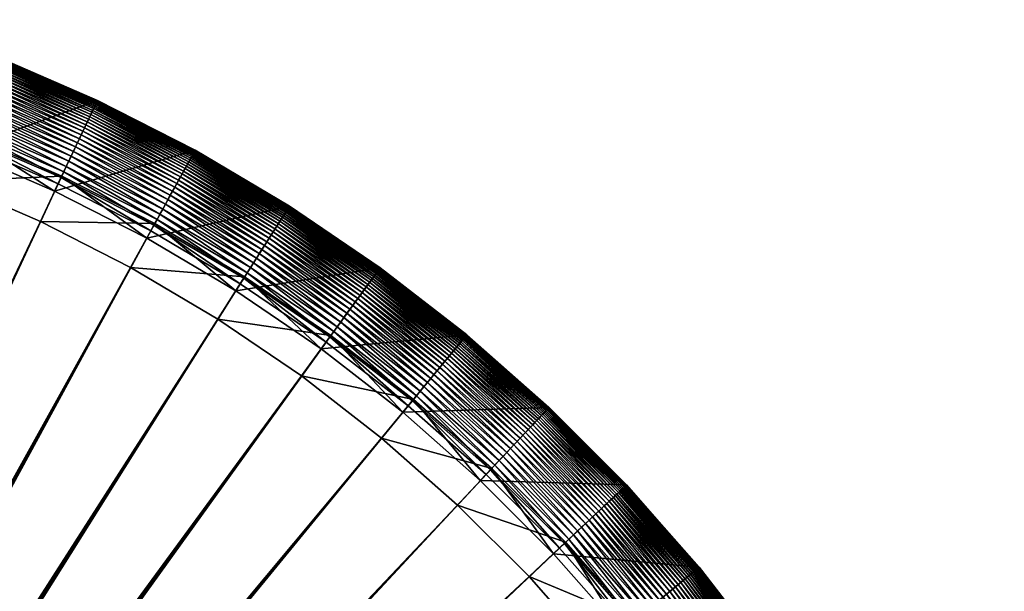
# Model space of a CAD drawing. Header units: millimetres. Extents: x -38.8 to 49.8, y -3.5 to 19.4.
# Tile 212 of 256: x -1.9 to 0.1, y 2.2 to 3.4. Entities that reach past the tile are written whole.
import ezdxf

# ---------------------------------------------------------------- set-up
doc = ezdxf.new("R2010")
doc.units = ezdxf.units.MM
doc.layers.get('0').update_dxf_attribs({"true_color": 0x5890e1})

msp = doc.modelspace()

# ---------------------------------------------------------------- meshes
at = {"color": 206, "true_color": 0x6c0888}
mesh = msp.add_polyface(dxfattribs=at)
corners = [(-2.1368, 3.354, -12.7647), (-1.9284, 3.2789, -9.9836), (-1.9284, 3.2789, -12.7647), (-1.7251, 3.1909, -9.9836), (-1.7251, 3.1909, -12.7647), (-1.9284, 3.2789, -9.974), (-1.7251, 3.1909, -9.974), (-1.9285, 3.2786, -9.9644), (-1.7252, 3.1906, -9.9644), (-1.9287, 3.278, -9.9548), (-1.7255, 3.19, -9.9548), (-1.9291, 3.2771, -9.9453), (-1.7259, 3.1892, -9.9453), (-1.9296, 3.2759, -9.9359), (-1.7264, 3.188, -9.9359), (-1.9302, 3.2744, -9.9266), (-1.7271, 3.1865, -9.9266), (-1.9309, 3.2726, -9.9174), (-1.728, 3.1848, -9.9174), (-1.9317, 3.2704, -9.9084), (-1.7289, 3.1827, -9.9084), (-1.9327, 3.2679, -9.8995), (-1.7301, 3.1802, -9.8995), (-1.9339, 3.265, -9.8908), (-1.7314, 3.1774, -9.8908), (-1.9352, 3.2618, -9.8824), (-1.7329, 3.1743, -9.8824), (-1.9366, 3.2582, -9.8741), (-1.7345, 3.1708, -9.8741), (-1.9382, 3.2542, -9.8661), (-1.7364, 3.1669, -9.8661), (-1.9399, 3.2498, -9.8583), (-1.7384, 3.1626, -9.8583), (-1.9418, 3.245, -9.8508), (-1.7406, 3.1579, -9.8508), (-1.9438, 3.2398, -9.8436), (-1.743, 3.1529, -9.8436), (-1.9461, 3.2342, -9.8368), (-1.7455, 3.1474, -9.8368), (-1.9485, 3.2282, -9.8303), (-1.7483, 3.1415, -9.8303), (-1.951, 3.2217, -9.8241), (-1.7513, 3.1352, -9.8241), (-1.9538, 3.2147, -9.8183), (-1.7544, 3.1285, -9.8183), (-1.9567, 3.2073, -9.813), (-1.7578, 3.1213, -9.813), (-1.9598, 3.1995, -9.808), (-1.7614, 3.1136, -9.808), (-1.9631, 3.1911, -9.8035), (-1.7652, 3.1055, -9.8035), (-1.9666, 3.1823, -9.7994), (-1.7693, 3.0969, -9.7994), (-1.9703, 3.173, -9.7958), (-1.7736, 3.0878, -9.7958), (-2.003, 3.0904, -12.6111), (-1.5277, 3.0903, -9.9836), (-1.5277, 3.0903, -9.974), (-1.5278, 3.09, -9.9644), (-1.5281, 3.0895, -9.9548), (-1.5286, 3.0887, -9.9453), (-1.5292, 3.0875, -9.9359), (-1.53, 3.0861, -9.9266), (-1.5309, 3.0844, -9.9174), (-1.5321, 3.0823, -9.9084), (-1.5334, 3.08, -9.8995)]
mesh.append_faces([[corners[k] for k in face] for face in [(0, 1, 2), (2, 3, 4), (1, 6, 3), (5, 8, 6), (7, 10, 8), (9, 12, 10), (11, 14, 12), (13, 16, 14), (15, 18, 16), (17, 20, 18), (19, 22, 20), (21, 24, 22), (23, 26, 24), (25, 28, 26), (27, 30, 28), (29, 32, 30), (31, 34, 32), (33, 36, 34), (35, 38, 36), (37, 40, 38), (39, 42, 40), (41, 44, 42), (43, 46, 44)]], dxfattribs={"vtx0": -1, "color": 206})
mesh.append_faces([[corners[k] for k in face] for face in [(2, 1, 3), (1, 5, 6), (5, 7, 8), (7, 9, 10), (9, 11, 12), (11, 13, 14), (13, 15, 16), (15, 17, 18), (17, 19, 20), (19, 21, 22), (21, 23, 24), (23, 25, 26), (25, 27, 28), (27, 29, 30), (29, 31, 32), (31, 33, 34), (33, 35, 36), (35, 37, 38), (37, 39, 40), (39, 41, 42), (41, 43, 44), (43, 45, 46), (45, 47, 48), (47, 49, 50), (49, 51, 52), (51, 53, 54), (55, 2, 4), (4, 3, 56), (3, 6, 57), (6, 8, 58), (8, 10, 59), (10, 12, 60), (12, 14, 61), (14, 16, 62), (16, 18, 63), (18, 20, 64), (20, 22, 65)]], dxfattribs={"vtx2": -1, "color": 206})
mesh = msp.add_polyface(dxfattribs=at)
corners = [(-3.2266, 3.3407, -9.7854), (-3.2123, 0.2265, -9.7854), (-3.0168, 3.3341, -9.7854), (-3.2266, 0.2269, -10.1714), (-3.2266, 3.2562, -10.1546), (-3.0221, 3.2497, -10.1546), (-3.1981, 0.2251, -9.7854), (-2.8079, 3.3143, -9.7854), (-3.2123, 0.2265, -10.1714), (-2.8185, 3.2305, -10.1546), (-3.1841, 0.2229, -9.7854), (-2.6006, 3.2815, -9.7854), (-3.1981, 0.2251, -10.1714), (-2.6164, 3.1985, -10.1546), (-3.1701, 0.2198, -9.7854), (-2.3958, 3.2357, -9.7854), (-3.1841, 0.2229, -10.1714), (-2.4168, 3.1539, -10.1546), (-3.1565, 0.2158, -9.7854), (-2.1943, 3.1772, -9.7854), (-3.1701, 0.2198, -10.1714), (-2.2204, 3.0968, -10.1546), (-3.143, 0.211, -9.7854), (-1.9968, 3.1061, -9.7854), (-3.1565, 0.2158, -10.1714), (-2.0279, 3.0275, -10.1546), (-3.13, 0.2053, -9.7854), (-1.8042, 3.0227, -9.7854), (-3.143, 0.211, -10.1714), (-1.8402, 2.9463, -10.1546), (-3.1173, 0.1989, -9.7854), (-1.6172, 2.9274, -9.7854), (-3.13, 0.2053, -10.1714), (-1.6579, 2.8534, -10.1546), (-3.105, 0.1916, -9.7854), (-1.4366, 2.8206, -9.7854), (-3.1173, 0.1989, -10.1714), (-1.4818, 2.7493, -10.1546), (-1.4225, 2.8428, -9.7866), (-1.2551, 2.7135, -9.7857), (-1.2475, 2.7239, -9.7866), (-1.4294, 2.832, -9.7857), (-1.263, 2.7027, -9.7854), (-3.0932, 0.1836, -9.7854), (-3.105, 0.1916, -10.1714), (-1.3127, 2.6343, -10.1546), (-1.4275, 2.8349, -10.408), (-1.2531, 2.7163, -10.408), (-1.2729, 2.689, -12.6111), (-1.182, 2.8141, -9.8368), (-1.1858, 2.8089, -9.8303), (-1.0135, 2.6752, -9.8303), (-1.1899, 2.8032, -9.8241), (-1.0179, 2.6698, -9.8241), (-1.1943, 2.7972, -9.8183), (-1.0227, 2.6641, -9.8183), (-1.199, 2.7908, -9.813), (-1.0277, 2.6579, -9.813), (-1.2039, 2.7839, -9.808), (-1.0331, 2.6514, -9.808), (-1.2092, 2.7767, -9.8035), (-1.0388, 2.6445, -9.8035), (-1.2148, 2.769, -9.7994), (-1.0449, 2.6372, -9.7994), (-1.2207, 2.7609, -9.7958), (-1.0513, 2.6295, -9.7958), (-1.2269, 2.7523, -9.7927), (-1.058, 2.6213, -9.7927), (-1.2334, 2.7433, -9.7902), (-1.0651, 2.6128, -9.7902), (-1.2403, 2.7339, -9.7881), (-1.0726, 2.6037, -9.7881), (-1.0804, 2.5943, -9.7866), (-1.0886, 2.5844, -9.7857), (-1.0972, 2.574, -9.7854), (-3.0819, 0.1749, -9.7854), (-3.0932, 0.1836, -10.1714), (-1.151, 2.5089, -10.1546), (-1.0864, 2.587, -10.408), (-1.1079, 2.561, -12.6111), (-1.1537, 2.853, -12.7647), (-0.9787, 2.7173, -12.7647), (-3.0712, 0.1654, -9.7854), (-0.9397, 2.4352, -9.7854), (-3.0819, 0.1749, -10.1714), (-0.9976, 2.3736, -10.1546), (-3.0612, 0.1554, -9.7854), (-0.7913, 2.2868, -9.7854), (-3.0712, 0.1654, -10.1714), (-0.8529, 2.229, -10.1546), (-3.0517, 0.1447, -9.7854), (-0.6526, 2.1294, -9.7854), (-3.0612, 0.1554, -10.1714), (-0.7177, 2.0756, -10.1546), (-3.043, 0.1334, -9.7854), (-0.5239, 1.9636, -9.7854), (-3.0517, 0.1447, -10.1714), (-0.5923, 1.9139, -10.1546)]
mesh.append_faces([[corners[k] for k in face] for face in [(0, 1, 2), (2, 6, 7), (7, 10, 11), (11, 14, 15), (15, 18, 19), (19, 22, 23), (23, 26, 27), (27, 30, 31), (31, 34, 35), (38, 39, 40), (41, 42, 39), (35, 43, 42), (37, 47, 45), (46, 48, 47), (68, 71, 69), (70, 72, 71), (40, 73, 72), (39, 74, 73), (42, 75, 74), (45, 78, 77), (47, 79, 78), (48, 81, 79), (74, 82, 83), (83, 86, 87), (87, 90, 91), (91, 94, 95)]], dxfattribs={"vtx0": -1, "color": 206})
mesh.append_faces([[corners[k] for k in face] for face in [(3, 4, 5), (8, 5, 9), (12, 9, 13), (16, 13, 17), (20, 17, 21), (24, 21, 25), (28, 25, 29), (32, 29, 33), (36, 33, 37), (44, 37, 45), (37, 46, 47), (49, 50, 51), (50, 52, 53), (52, 54, 55), (54, 56, 57), (56, 58, 59), (58, 60, 61), (60, 62, 63), (62, 64, 65), (64, 66, 67), (66, 68, 69), (68, 70, 71), (70, 40, 72), (40, 39, 73), (39, 42, 74), (76, 45, 77), (45, 47, 78), (47, 48, 79), (48, 80, 81), (84, 77, 85), (88, 85, 89), (92, 89, 93), (96, 93, 97)]], dxfattribs={"vtx2": -1, "color": 206})
mesh = msp.add_polyface(dxfattribs=at)
corners = [(-2.1901, 3.19, -9.7857), (-1.9968, 3.1061, -9.7854), (-1.9919, 3.1186, -9.7857), (-2.2204, 3.0968, -10.1546), (-2.189, 3.1932, -10.408), (-1.9906, 3.1218, -10.408), (-2.0279, 3.0275, -10.1546), (-2.003, 3.0904, -12.6111), (-1.9567, 3.2073, -9.813), (-1.7614, 3.1136, -9.808), (-1.7578, 3.1213, -9.813), (-1.9598, 3.1995, -9.808), (-1.7652, 3.1055, -9.8035), (-1.9631, 3.1911, -9.8035), (-1.7693, 3.0969, -9.7994), (-1.9666, 3.1823, -9.7994), (-1.7736, 3.0878, -9.7958), (-1.9703, 3.173, -9.7958), (-1.9742, 3.1632, -9.7927), (-1.7781, 3.0783, -9.7927), (-1.9783, 3.1528, -9.7902), (-1.7828, 3.0682, -9.7902), (-1.9826, 3.1419, -9.7881), (-1.7878, 3.0576, -9.7881), (-1.9871, 3.1305, -9.7866), (-1.793, 3.0465, -9.7866), (-1.7985, 3.0349, -9.7857), (-1.8042, 3.0227, -9.7854), (-1.797, 3.038, -10.408), (-1.8402, 2.9463, -10.1546), (-1.8114, 3.0074, -12.6111), (-1.7251, 3.1909, -12.7647), (-1.7301, 3.1802, -9.8995), (-1.7314, 3.1774, -9.8908), (-1.5349, 3.0773, -9.8908), (-1.7329, 3.1743, -9.8824), (-1.5365, 3.0742, -9.8824), (-1.7345, 3.1708, -9.8741), (-1.5384, 3.0708, -9.8741), (-1.7364, 3.1669, -9.8661), (-1.5405, 3.067, -9.8661), (-1.7384, 3.1626, -9.8583), (-1.5427, 3.0629, -9.8583), (-1.7406, 3.1579, -9.8508), (-1.5452, 3.0584, -9.8508), (-1.743, 3.1529, -9.8436), (-1.5479, 3.0535, -9.8436), (-1.7455, 3.1474, -9.8368), (-1.5508, 3.0482, -9.8368), (-1.7483, 3.1415, -9.8303), (-1.554, 3.0425, -9.8303), (-1.7513, 3.1352, -9.8241), (-1.5573, 3.0364, -9.8241), (-1.7544, 3.1285, -9.8183), (-1.5609, 3.0299, -9.8183), (-1.5647, 3.0229, -9.813), (-1.5688, 3.0155, -9.808), (-1.5731, 3.0076, -9.8035), (-1.5777, 2.9993, -9.7994), (-1.5825, 2.9905, -9.7958), (-1.5876, 2.9812, -9.7927), (-1.593, 2.9715, -9.7902), (-1.5986, 2.9612, -9.7881), (-1.6045, 2.9505, -9.7866), (-1.6107, 2.9392, -9.7857), (-1.6172, 2.9274, -9.7854), (-1.6091, 2.9423, -10.408), (-1.6579, 2.8534, -10.1546), (-1.6253, 2.9126, -12.6111), (-1.5277, 3.0903, -12.7647)]
mesh.append_faces([[corners[k] for k in face] for face in [(0, 1, 2), (3, 5, 6), (4, 7, 5), (8, 9, 10), (11, 12, 9), (13, 14, 12), (15, 16, 14), (17, 19, 16), (18, 21, 19), (20, 23, 21), (22, 25, 23), (24, 26, 25), (2, 27, 26), (6, 28, 29), (5, 30, 28), (7, 31, 30), (16, 60, 59), (19, 61, 60), (21, 62, 61), (23, 63, 62), (25, 64, 63), (26, 65, 64), (29, 66, 67), (28, 68, 66), (30, 69, 68)]], dxfattribs={"vtx0": -1, "color": 206})
mesh.append_faces([[corners[k] for k in face] for face in [(3, 4, 5), (17, 18, 19), (18, 20, 21), (20, 22, 23), (22, 24, 25), (24, 2, 26), (2, 1, 27), (6, 5, 28), (5, 7, 30), (32, 33, 34), (33, 35, 36), (35, 37, 38), (37, 39, 40), (39, 41, 42), (41, 43, 44), (43, 45, 46), (45, 47, 48), (47, 49, 50), (49, 51, 52), (51, 53, 54), (53, 10, 55), (10, 9, 56), (9, 12, 57), (12, 14, 58), (14, 16, 59), (16, 19, 60), (19, 21, 61), (21, 23, 62), (23, 25, 63), (25, 26, 64), (26, 27, 65), (29, 28, 66), (28, 30, 68), (30, 31, 69)]], dxfattribs={"vtx2": -1, "color": 206})
mesh = msp.add_polyface(dxfattribs=at)
corners = [(-1.7251, 3.1909, -12.7647), (-1.5277, 3.0903, -9.9836), (-1.5277, 3.0903, -12.7647), (-1.7251, 3.1909, -9.9836), (-1.5277, 3.0903, -9.974), (-1.7251, 3.1909, -9.974), (-1.5278, 3.09, -9.9644), (-1.7252, 3.1906, -9.9644), (-1.5281, 3.0895, -9.9548), (-1.7255, 3.19, -9.9548), (-1.5286, 3.0887, -9.9453), (-1.7259, 3.1892, -9.9453), (-1.5292, 3.0875, -9.9359), (-1.7264, 3.188, -9.9359), (-1.53, 3.0861, -9.9266), (-1.7271, 3.1865, -9.9266), (-1.5309, 3.0844, -9.9174), (-1.728, 3.1848, -9.9174), (-1.5321, 3.0823, -9.9084), (-1.7289, 3.1827, -9.9084), (-1.5334, 3.08, -9.8995), (-1.7301, 3.1802, -9.8995), (-1.5349, 3.0773, -9.8908), (-1.7314, 3.1774, -9.8908), (-1.5365, 3.0742, -9.8824), (-1.7329, 3.1743, -9.8824), (-1.5384, 3.0708, -9.8741), (-1.7345, 3.1708, -9.8741), (-1.5405, 3.067, -9.8661), (-1.7364, 3.1669, -9.8661), (-1.5427, 3.0629, -9.8583), (-1.7384, 3.1626, -9.8583), (-1.5452, 3.0584, -9.8508), (-1.7406, 3.1579, -9.8508), (-1.5479, 3.0535, -9.8436), (-1.743, 3.1529, -9.8436), (-1.5508, 3.0482, -9.8368), (-1.7455, 3.1474, -9.8368), (-1.554, 3.0425, -9.8303), (-1.7483, 3.1415, -9.8303), (-1.5573, 3.0364, -9.8241), (-1.7513, 3.1352, -9.8241), (-1.5609, 3.0299, -9.8183), (-1.7544, 3.1285, -9.8183), (-1.5647, 3.0229, -9.813), (-1.7578, 3.1213, -9.813), (-1.5688, 3.0155, -9.808), (-1.7614, 3.1136, -9.808), (-1.5731, 3.0076, -9.8035), (-1.7652, 3.1055, -9.8035), (-1.5777, 2.9993, -9.7994), (-1.7693, 3.0969, -9.7994), (-1.5825, 2.9905, -9.7958), (-1.3419, 2.9698, -9.9084), (-1.3433, 2.9676, -9.8995), (-1.345, 2.965, -9.8908), (-1.3468, 2.962, -9.8824), (-1.3489, 2.9587, -9.8741), (-1.3512, 2.9551, -9.8661), (-1.3537, 2.9511, -9.8583), (-1.3565, 2.9468, -9.8508), (-1.3595, 2.9421, -9.8436), (-1.3627, 2.937, -9.8368), (-1.3662, 2.9315, -9.8303), (-1.3699, 2.9256, -9.8241), (-1.3739, 2.9193, -9.8183), (-1.3782, 2.9126, -9.813), (-1.3827, 2.9054, -9.808), (-1.3875, 2.8979, -9.8035), (-1.3926, 2.8898, -9.7994), (-1.398, 2.8814, -9.7958), (-1.5876, 2.9812, -9.7927), (-1.4037, 2.8725, -9.7927), (-1.593, 2.9715, -9.7902), (-1.4096, 2.8631, -9.7902), (-1.5986, 2.9612, -9.7881), (-1.4159, 2.8532, -9.7881), (-1.6045, 2.9505, -9.7866), (-1.4225, 2.8428, -9.7866), (-1.6107, 2.9392, -9.7857), (-1.4294, 2.832, -9.7857), (-1.6172, 2.9274, -9.7854), (-1.4366, 2.8206, -9.7854), (-1.6579, 2.8534, -10.1546), (-1.6091, 2.9423, -10.408), (-1.4275, 2.8349, -10.408), (-1.4818, 2.7493, -10.1546), (-1.6253, 2.9126, -12.6111), (-1.4456, 2.8063, -12.6111), (-1.337, 2.9776, -12.7647)]
mesh.append_faces([[corners[k] for k in face] for face in [(0, 1, 2), (3, 4, 1), (5, 6, 4), (7, 8, 6), (9, 10, 8), (11, 12, 10), (13, 14, 12), (15, 16, 14), (17, 18, 16), (19, 20, 18), (21, 22, 20), (23, 24, 22), (25, 26, 24), (27, 28, 26), (29, 30, 28), (31, 32, 30), (33, 34, 32), (35, 36, 34), (37, 38, 36), (39, 40, 38), (41, 42, 40), (43, 44, 42), (45, 46, 44), (47, 48, 46), (49, 50, 48), (51, 52, 50), (73, 76, 74), (75, 78, 76), (77, 80, 78), (79, 82, 80), (83, 85, 86), (84, 88, 85), (87, 89, 88)]], dxfattribs={"vtx0": -1, "color": 206})
mesh.append_faces([[corners[k] for k in face] for face in [(16, 18, 53), (18, 20, 54), (20, 22, 55), (22, 24, 56), (24, 26, 57), (26, 28, 58), (28, 30, 59), (30, 32, 60), (32, 34, 61), (34, 36, 62), (36, 38, 63), (38, 40, 64), (40, 42, 65), (42, 44, 66), (44, 46, 67), (46, 48, 68), (48, 50, 69), (50, 52, 70), (52, 71, 72), (71, 73, 74), (73, 75, 76), (75, 77, 78), (77, 79, 80), (79, 81, 82), (83, 84, 85), (84, 87, 88), (87, 2, 89)]], dxfattribs={"vtx2": -1, "color": 206})
mesh = msp.add_polyface(dxfattribs=at)
corners = [(-3.1701, 0.2198, -10.1714), (-2.2204, 3.0968, -10.1546), (-3.1565, 0.2158, -10.1714), (-2.1943, 3.1772, -9.7854), (-3.1565, 0.2158, -9.7854), (-3.143, 0.211, -9.7854), (-2.0279, 3.0275, -10.1546), (-3.143, 0.211, -10.1714), (-1.9968, 3.1061, -9.7854), (-3.13, 0.2053, -9.7854), (-1.8402, 2.9463, -10.1546), (-3.13, 0.2053, -10.1714), (-1.8042, 3.0227, -9.7854), (-3.1173, 0.1989, -9.7854), (-1.6579, 2.8534, -10.1546), (-3.1173, 0.1989, -10.1714), (-1.6172, 2.9274, -9.7854), (-3.105, 0.1916, -9.7854), (-1.4818, 2.7493, -10.1546), (-3.105, 0.1916, -10.1714), (-1.4366, 2.8206, -9.7854), (-3.0932, 0.1836, -9.7854), (-1.3127, 2.6343, -10.1546), (-3.0932, 0.1836, -10.1714), (-1.263, 2.7027, -9.7854), (-3.0819, 0.1749, -9.7854), (-1.151, 2.5089, -10.1546), (-3.0819, 0.1749, -10.1714), (-1.0972, 2.574, -9.7854), (-3.0712, 0.1654, -9.7854), (-0.9976, 2.3736, -10.1546), (-3.0712, 0.1654, -10.1714), (-0.9397, 2.4352, -9.7854), (-3.0612, 0.1554, -9.7854), (-0.8529, 2.229, -10.1546), (-3.0612, 0.1554, -10.1714), (-0.7913, 2.2868, -9.7854), (-3.0517, 0.1447, -9.7854), (-0.7177, 2.0756, -10.1546), (-3.0517, 0.1447, -10.1714), (-0.6526, 2.1294, -9.7854), (-3.043, 0.1334, -9.7854), (-0.5923, 1.9139, -10.1546), (-3.043, 0.1334, -10.1714), (-0.5239, 1.9636, -9.7854), (-3.035, 0.1216, -9.7854), (-0.406, 1.79, -9.7854), (-0.4773, 1.7447, -10.1546), (-3.035, 0.1216, -10.1714), (-3.0277, 0.1093, -9.7854), (-0.2991, 1.6094, -9.7854), (-0.3732, 1.5687, -10.1546), (-3.0277, 0.1093, -10.1714), (-3.0212, 0.0966, -9.7854), (-0.2039, 1.4224, -9.7854), (-0.2803, 1.3864, -10.1546), (-3.0212, 0.0966, -10.1714), (-3.0156, 0.0835, -9.7854), (-0.1205, 1.2298, -9.7854), (-0.1991, 1.1987, -10.1546), (-3.0156, 0.0835, -10.1714), (-3.0108, 0.0701, -9.7854), (-0.0494, 1.0323, -9.7854), (-0.1298, 1.0062, -10.1546), (-3.0108, 0.0701, -10.1714), (-3.0068, 0.0564, -9.7854), (0.0091, 0.8308, -9.7854), (-0.0727, 0.8098, -10.1546), (-3.0068, 0.0564, -10.1714), (-3.0037, 0.0425, -9.7854), (0.0549, 0.626, -9.7854), (-0.0281, 0.6101, -10.1546), (-3.0037, 0.0425, -10.1714), (-3.0014, 0.0284, -9.7854), (0.0877, 0.4187, -9.7854), (0.0039, 0.4081, -10.1546), (-3.0014, 0.0284, -10.1714), (-3.0001, 0.0142, -9.7854), (0.0232, 0.2045, -10.1546), (-3.0001, 0.0142, -10.1714), (0.1075, 0.2098, -9.7854), (-2.9996, 0, -9.7854), (0.0296, 0, -10.1546), (-2.9996, 0, -10.1714)]
mesh.append_faces([[corners[k] for k in face] for face in [(0, 1, 2), (2, 6, 7), (7, 10, 11), (11, 14, 15), (15, 18, 19), (19, 22, 23), (23, 26, 27), (27, 30, 31), (31, 34, 35), (35, 38, 39), (39, 42, 43), (44, 45, 46), (43, 47, 48), (46, 49, 50), (48, 51, 52), (50, 53, 54), (52, 55, 56), (54, 57, 58), (56, 59, 60), (58, 61, 62), (60, 63, 64), (62, 65, 66), (64, 67, 68), (66, 69, 70), (68, 71, 72), (70, 73, 74), (72, 75, 76), (76, 78, 79), (79, 82, 83)]], dxfattribs={"vtx0": -1, "color": 206})
mesh.append_faces([[corners[k] for k in face] for face in [(3, 4, 5), (8, 5, 9), (12, 9, 13), (16, 13, 17), (20, 17, 21), (24, 21, 25), (28, 25, 29), (32, 29, 33), (36, 33, 37), (40, 37, 41), (44, 41, 45), (43, 42, 47), (46, 45, 49), (48, 47, 51), (50, 49, 53), (52, 51, 55), (54, 53, 57), (56, 55, 59), (58, 57, 61), (60, 59, 63), (62, 61, 65), (64, 63, 67), (66, 65, 69), (68, 67, 71), (70, 69, 73), (72, 71, 75), (74, 73, 77), (76, 75, 78), (80, 77, 81), (79, 78, 82)]], dxfattribs={"vtx2": -1, "color": 206})
mesh = msp.add_polyface(dxfattribs=at)
corners = [(-1.5277, 3.0903, -12.7647), (-1.5277, 3.0903, -9.9836), (-1.337, 2.9776, -9.9836), (-1.337, 2.9776, -12.7647), (-1.5277, 3.0903, -9.974), (-1.337, 2.9775, -9.974), (-1.5278, 3.09, -9.9644), (-1.3371, 2.9773, -9.9644), (-1.5281, 3.0895, -9.9548), (-1.3375, 2.9767, -9.9548), (-1.5286, 3.0887, -9.9453), (-1.338, 2.9759, -9.9453), (-1.5292, 3.0875, -9.9359), (-1.3387, 2.9749, -9.9359), (-1.53, 3.0861, -9.9266), (-1.3396, 2.9735, -9.9266), (-1.5309, 3.0844, -9.9174), (-1.3406, 2.9718, -9.9174), (-1.3419, 2.9698, -9.9084), (-1.5321, 3.0823, -9.9084), (-1.3433, 2.9676, -9.8995), (-1.5334, 3.08, -9.8995), (-1.345, 2.965, -9.8908), (-1.5349, 3.0773, -9.8908), (-1.3468, 2.962, -9.8824), (-1.5365, 3.0742, -9.8824), (-1.3489, 2.9587, -9.8741), (-1.5384, 3.0708, -9.8741), (-1.3512, 2.9551, -9.8661), (-1.5405, 3.067, -9.8661), (-1.3537, 2.9511, -9.8583), (-1.5427, 3.0629, -9.8583), (-1.3565, 2.9468, -9.8508), (-1.5452, 3.0584, -9.8508), (-1.3595, 2.9421, -9.8436), (-1.5479, 3.0535, -9.8436), (-1.3627, 2.937, -9.8368), (-1.5508, 3.0482, -9.8368), (-1.3662, 2.9315, -9.8303), (-1.554, 3.0425, -9.8303), (-1.3699, 2.9256, -9.8241), (-1.5573, 3.0364, -9.8241), (-1.3739, 2.9193, -9.8183), (-1.5609, 3.0299, -9.8183), (-1.3782, 2.9126, -9.813), (-1.5647, 3.0229, -9.813), (-1.3827, 2.9054, -9.808), (-1.5688, 3.0155, -9.808), (-1.3875, 2.8979, -9.8035), (-1.5731, 3.0076, -9.8035), (-1.3926, 2.8898, -9.7994), (-1.5777, 2.9993, -9.7994), (-1.398, 2.8814, -9.7958), (-1.5825, 2.9905, -9.7958), (-1.4037, 2.8725, -9.7927), (-1.5876, 2.9812, -9.7927), (-1.4096, 2.8631, -9.7902), (-1.1721, 2.8277, -9.8583), (-1.1752, 2.8236, -9.8508), (-1.1784, 2.819, -9.8436), (-1.182, 2.8141, -9.8368), (-1.1858, 2.8089, -9.8303), (-1.1899, 2.8032, -9.8241), (-1.1943, 2.7972, -9.8183), (-1.199, 2.7908, -9.813), (-1.2039, 2.7839, -9.808), (-1.2092, 2.7767, -9.8035), (-1.2148, 2.769, -9.7994), (-1.2207, 2.7609, -9.7958), (-1.2269, 2.7523, -9.7927), (-1.2334, 2.7433, -9.7902), (-1.4159, 2.8532, -9.7881), (-1.2403, 2.7339, -9.7881), (-1.4225, 2.8428, -9.7866), (-1.2475, 2.7239, -9.7866), (-1.4294, 2.832, -9.7857), (-1.2551, 2.7135, -9.7857), (-1.4366, 2.8206, -9.7854), (-1.263, 2.7027, -9.7854), (-1.4275, 2.8349, -10.408), (-1.4456, 2.8063, -12.6111), (-1.2729, 2.689, -12.6111), (-1.1537, 2.853, -12.7647)]
mesh.append_faces([[corners[k] for k in face] for face in [(0, 2, 3), (1, 5, 2), (4, 7, 5), (6, 9, 7), (8, 11, 9), (10, 13, 11), (12, 15, 13), (14, 17, 15), (16, 18, 17), (19, 20, 18), (21, 22, 20), (23, 24, 22), (25, 26, 24), (27, 28, 26), (29, 30, 28), (31, 32, 30), (33, 34, 32), (35, 36, 34), (37, 38, 36), (39, 40, 38), (41, 42, 40), (43, 44, 42), (45, 46, 44), (47, 48, 46), (49, 50, 48), (51, 52, 50), (53, 54, 52), (55, 56, 54), (56, 72, 70), (71, 74, 72), (80, 82, 81)]], dxfattribs={"vtx0": -1, "color": 206})
mesh.append_faces([[corners[k] for k in face] for face in [(0, 1, 2), (1, 4, 5), (4, 6, 7), (6, 8, 9), (8, 10, 11), (10, 12, 13), (12, 14, 15), (14, 16, 17), (28, 30, 57), (30, 32, 58), (32, 34, 59), (34, 36, 60), (36, 38, 61), (38, 40, 62), (40, 42, 63), (42, 44, 64), (44, 46, 65), (46, 48, 66), (48, 50, 67), (50, 52, 68), (52, 54, 69), (54, 56, 70), (56, 71, 72), (71, 73, 74), (73, 75, 76), (75, 77, 78), (79, 80, 81), (80, 3, 82)]], dxfattribs={"vtx2": -1, "color": 206})
mesh = msp.add_polyface(dxfattribs=at)
corners = [(-1.337, 2.9776, -12.7647), (-1.337, 2.9776, -9.9836), (-1.1537, 2.853, -9.9836), (-1.1537, 2.853, -12.7647), (-1.337, 2.9775, -9.974), (-1.1537, 2.853, -9.974), (-1.3371, 2.9773, -9.9644), (-1.1539, 2.8528, -9.9644), (-1.3375, 2.9767, -9.9548), (-1.1543, 2.8523, -9.9548), (-1.338, 2.9759, -9.9453), (-1.1549, 2.8515, -9.9453), (-1.3387, 2.9749, -9.9359), (-1.1556, 2.8504, -9.9359), (-1.3396, 2.9735, -9.9266), (-1.1566, 2.8491, -9.9266), (-1.3406, 2.9718, -9.9174), (-1.1577, 2.8475, -9.9174), (-1.3419, 2.9698, -9.9084), (-1.1591, 2.8456, -9.9084), (-1.3433, 2.9676, -9.8995), (-1.1607, 2.8435, -9.8995), (-1.345, 2.965, -9.8908), (-1.1625, 2.841, -9.8908), (-1.3468, 2.962, -9.8824), (-1.1646, 2.8381, -9.8824), (-1.3489, 2.9587, -9.8741), (-1.1668, 2.835, -9.8741), (-1.3512, 2.9551, -9.8661), (-1.1694, 2.8315, -9.8661), (-1.1721, 2.8277, -9.8583), (-1.3537, 2.9511, -9.8583), (-1.1752, 2.8236, -9.8508), (-1.3565, 2.9468, -9.8508), (-1.1784, 2.819, -9.8436), (-1.3595, 2.9421, -9.8436), (-1.182, 2.8141, -9.8368), (-1.3627, 2.937, -9.8368), (-1.1858, 2.8089, -9.8303), (-1.3662, 2.9315, -9.8303), (-1.1899, 2.8032, -9.8241), (-1.3699, 2.9256, -9.8241), (-1.1943, 2.7972, -9.8183), (-1.3739, 2.9193, -9.8183), (-1.199, 2.7908, -9.813), (-1.3782, 2.9126, -9.813), (-1.2039, 2.7839, -9.808), (-1.3827, 2.9054, -9.808), (-1.2092, 2.7767, -9.8035), (-1.3875, 2.8979, -9.8035), (-1.2148, 2.769, -9.7994), (-1.3926, 2.8898, -9.7994), (-1.2207, 2.7609, -9.7958), (-1.398, 2.8814, -9.7958), (-1.2269, 2.7523, -9.7927), (-1.4037, 2.8725, -9.7927), (-1.2334, 2.7433, -9.7902), (-0.9787, 2.7173, -9.9836), (-0.9787, 2.7172, -9.974), (-0.9789, 2.717, -9.9644), (-0.9793, 2.7165, -9.9548), (-0.9799, 2.7158, -9.9453), (-0.9807, 2.7148, -9.9359), (-0.9818, 2.7135, -9.9266), (-0.983, 2.712, -9.9174), (-0.9845, 2.7102, -9.9084), (-0.9862, 2.7081, -9.8995), (-0.9882, 2.7057, -9.8908), (-0.9904, 2.7031, -9.8824), (-0.9929, 2.7001, -9.8741), (-0.9956, 2.6968, -9.8661), (-0.9986, 2.6931, -9.8583), (-1.0019, 2.6892, -9.8508), (-1.0055, 2.6849, -9.8436), (-1.0093, 2.6802, -9.8368)]
mesh.append_faces([[corners[k] for k in face] for face in [(0, 2, 3), (1, 5, 2), (4, 7, 5), (6, 9, 7), (8, 11, 9), (10, 13, 11), (12, 15, 13), (14, 17, 15), (16, 19, 17), (18, 21, 19), (20, 23, 21), (22, 25, 23), (24, 27, 25), (26, 29, 27), (28, 30, 29), (31, 32, 30), (33, 34, 32), (35, 36, 34), (37, 38, 36), (39, 40, 38), (41, 42, 40), (43, 44, 42), (45, 46, 44), (47, 48, 46), (49, 50, 48), (51, 52, 50), (53, 54, 52), (55, 56, 54)]], dxfattribs={"vtx0": -1, "color": 206})
mesh.append_faces([[corners[k] for k in face] for face in [(0, 1, 2), (1, 4, 5), (4, 6, 7), (6, 8, 9), (8, 10, 11), (10, 12, 13), (12, 14, 15), (14, 16, 17), (16, 18, 19), (18, 20, 21), (20, 22, 23), (22, 24, 25), (24, 26, 27), (26, 28, 29), (3, 2, 57), (2, 5, 58), (5, 7, 59), (7, 9, 60), (9, 11, 61), (11, 13, 62), (13, 15, 63), (15, 17, 64), (17, 19, 65), (19, 21, 66), (21, 23, 67), (23, 25, 68), (25, 27, 69), (27, 29, 70), (29, 30, 71), (30, 32, 72), (32, 34, 73), (34, 36, 74)]], dxfattribs={"vtx2": -1, "color": 206})
mesh = msp.add_polyface(dxfattribs=at)
corners = [(-1.1537, 2.853, -12.7647), (-0.9787, 2.7173, -9.9836), (-0.9787, 2.7173, -12.7647), (-1.1537, 2.853, -9.9836), (-0.9787, 2.7172, -9.974), (-1.1537, 2.853, -9.974), (-0.9789, 2.717, -9.9644), (-1.1539, 2.8528, -9.9644), (-0.9793, 2.7165, -9.9548), (-1.1543, 2.8523, -9.9548), (-0.9799, 2.7158, -9.9453), (-1.1549, 2.8515, -9.9453), (-0.9807, 2.7148, -9.9359), (-1.1556, 2.8504, -9.9359), (-0.9818, 2.7135, -9.9266), (-1.1566, 2.8491, -9.9266), (-0.983, 2.712, -9.9174), (-1.1577, 2.8475, -9.9174), (-0.9845, 2.7102, -9.9084), (-1.1591, 2.8456, -9.9084), (-0.9862, 2.7081, -9.8995), (-1.1607, 2.8435, -9.8995), (-0.9882, 2.7057, -9.8908), (-1.1625, 2.841, -9.8908), (-0.9904, 2.7031, -9.8824), (-1.1646, 2.8381, -9.8824), (-0.9929, 2.7001, -9.8741), (-1.1668, 2.835, -9.8741), (-0.9956, 2.6968, -9.8661), (-1.1694, 2.8315, -9.8661), (-0.9986, 2.6931, -9.8583), (-1.1721, 2.8277, -9.8583), (-1.0019, 2.6892, -9.8508), (-1.1752, 2.8236, -9.8508), (-1.0055, 2.6849, -9.8436), (-1.1784, 2.819, -9.8436), (-1.0093, 2.6802, -9.8368), (-1.182, 2.8141, -9.8368), (-1.0135, 2.6752, -9.8303), (-1.1858, 2.8089, -9.8303), (-1.0179, 2.6698, -9.8241), (-1.1899, 2.8032, -9.8241), (-1.0227, 2.6641, -9.8183), (-1.1943, 2.7972, -9.8183), (-1.0277, 2.6579, -9.813), (-1.199, 2.7908, -9.813), (-1.0331, 2.6514, -9.808), (-1.2039, 2.7839, -9.808), (-1.0388, 2.6445, -9.8035), (-1.2092, 2.7767, -9.8035), (-1.0449, 2.6372, -9.7994), (-1.2148, 2.769, -9.7994), (-1.0513, 2.6295, -9.7958), (-1.2207, 2.7609, -9.7958), (-1.058, 2.6213, -9.7927), (-1.2269, 2.7523, -9.7927), (-1.0651, 2.6128, -9.7902), (-0.8307, 2.5514, -9.8661), (-0.8339, 2.5479, -9.8583), (-0.8374, 2.5442, -9.8508), (-0.8413, 2.5401, -9.8436), (-0.8454, 2.5357, -9.8368), (-0.8499, 2.531, -9.8303), (-0.8546, 2.5259, -9.8241), (-0.8597, 2.5204, -9.8183), (-0.8652, 2.5146, -9.813), (-0.871, 2.5085, -9.808), (-0.8771, 2.5019, -9.8035), (-0.8836, 2.495, -9.7994), (-0.8905, 2.4877, -9.7958), (-0.8977, 2.48, -9.7927), (-0.9053, 2.4719, -9.7902), (-1.0726, 2.6037, -9.7881), (-0.9133, 2.4634, -9.7881), (-1.0804, 2.5943, -9.7866), (-0.9217, 2.4544, -9.7866), (-1.0886, 2.5844, -9.7857), (-0.9305, 2.445, -9.7857), (-1.0972, 2.574, -9.7854), (-0.9397, 2.4352, -9.7854), (-1.151, 2.5089, -10.1546), (-1.0864, 2.587, -10.408), (-0.9282, 2.4476, -10.408), (-0.9976, 2.3736, -10.1546), (-1.1079, 2.561, -12.6111), (-0.9513, 2.4229, -12.6111), (-0.8125, 2.5707, -12.7647)]
mesh.append_faces([[corners[k] for k in face] for face in [(0, 1, 2), (3, 4, 1), (5, 6, 4), (7, 8, 6), (9, 10, 8), (11, 12, 10), (13, 14, 12), (15, 16, 14), (17, 18, 16), (19, 20, 18), (21, 22, 20), (23, 24, 22), (25, 26, 24), (27, 28, 26), (29, 30, 28), (31, 32, 30), (33, 34, 32), (35, 36, 34), (37, 38, 36), (39, 40, 38), (41, 42, 40), (43, 44, 42), (45, 46, 44), (47, 48, 46), (49, 50, 48), (51, 52, 50), (53, 54, 52), (55, 56, 54), (50, 69, 68), (52, 70, 69), (54, 71, 70), (56, 73, 71), (72, 75, 73), (74, 77, 75), (76, 79, 77), (80, 82, 83), (81, 85, 82), (84, 86, 85)]], dxfattribs={"vtx0": -1, "color": 206})
mesh.append_faces([[corners[k] for k in face] for face in [(26, 28, 57), (28, 30, 58), (30, 32, 59), (32, 34, 60), (34, 36, 61), (36, 38, 62), (38, 40, 63), (40, 42, 64), (42, 44, 65), (44, 46, 66), (46, 48, 67), (48, 50, 68), (50, 52, 69), (52, 54, 70), (54, 56, 71), (56, 72, 73), (72, 74, 75), (74, 76, 77), (76, 78, 79), (80, 81, 82), (81, 84, 85), (84, 2, 86)]], dxfattribs={"vtx2": -1, "color": 206})
mesh = msp.add_polyface(dxfattribs=at)
corners = [(-0.9787, 2.7173, -12.7647), (-0.9787, 2.7173, -9.9836), (-0.8125, 2.5707, -9.9836), (-0.8125, 2.5707, -12.7647), (-0.9787, 2.7172, -9.974), (-0.8125, 2.5707, -9.974), (-0.9789, 2.717, -9.9644), (-0.8127, 2.5705, -9.9644), (-0.9793, 2.7165, -9.9548), (-0.8132, 2.57, -9.9548), (-0.9799, 2.7158, -9.9453), (-0.8138, 2.5693, -9.9453), (-0.9807, 2.7148, -9.9359), (-0.8147, 2.5684, -9.9359), (-0.9818, 2.7135, -9.9266), (-0.8158, 2.5672, -9.9266), (-0.983, 2.712, -9.9174), (-0.8172, 2.5658, -9.9174), (-0.9845, 2.7102, -9.9084), (-0.8188, 2.5641, -9.9084), (-0.9862, 2.7081, -9.8995), (-0.8206, 2.5621, -9.8995), (-0.9882, 2.7057, -9.8908), (-0.8227, 2.5599, -9.8908), (-0.9904, 2.7031, -9.8824), (-0.8251, 2.5573, -9.8824), (-0.9929, 2.7001, -9.8741), (-0.8278, 2.5545, -9.8741), (-0.8307, 2.5514, -9.8661), (-0.9956, 2.6968, -9.8661), (-0.8339, 2.5479, -9.8583), (-0.9986, 2.6931, -9.8583), (-0.8374, 2.5442, -9.8508), (-1.0019, 2.6892, -9.8508), (-0.8413, 2.5401, -9.8436), (-1.0055, 2.6849, -9.8436), (-0.8454, 2.5357, -9.8368), (-1.0093, 2.6802, -9.8368), (-0.8499, 2.531, -9.8303), (-1.0135, 2.6752, -9.8303), (-0.8546, 2.5259, -9.8241), (-1.0179, 2.6698, -9.8241), (-0.8597, 2.5204, -9.8183), (-1.0227, 2.6641, -9.8183), (-0.8652, 2.5146, -9.813), (-1.0277, 2.6579, -9.813), (-0.871, 2.5085, -9.808), (-1.0331, 2.6514, -9.808), (-0.8771, 2.5019, -9.8035), (-1.0388, 2.6445, -9.8035), (-0.8836, 2.495, -9.7994), (-0.7007, 2.372, -9.8241), (-0.7062, 2.3668, -9.8183), (-0.7119, 2.3614, -9.813), (-0.7181, 2.3556, -9.808), (-0.7247, 2.3495, -9.8035), (-0.7316, 2.343, -9.7994), (-0.8905, 2.4877, -9.7958), (-0.7389, 2.3361, -9.7958), (-0.8977, 2.48, -9.7927), (-0.7466, 2.3289, -9.7927), (-0.9053, 2.4719, -9.7902), (-0.7547, 2.3212, -9.7902), (-0.9133, 2.4634, -9.7881), (-0.7632, 2.3132, -9.7881), (-0.9217, 2.4544, -9.7866), (-0.7722, 2.3048, -9.7866), (-0.9305, 2.445, -9.7857), (-0.7815, 2.296, -9.7857), (-0.9397, 2.4352, -9.7854), (-0.7913, 2.2868, -9.7854), (-0.9976, 2.3736, -10.1546), (-0.9282, 2.4476, -10.408), (-0.779, 2.2984, -10.408), (-0.9513, 2.4229, -12.6111), (-0.8037, 2.2753, -12.6111), (-0.6558, 2.4141, -12.7647)]
mesh.append_faces([[corners[k] for k in face] for face in [(0, 2, 3), (1, 5, 2), (4, 7, 5), (6, 9, 7), (8, 11, 9), (10, 13, 11), (12, 15, 13), (14, 17, 15), (16, 19, 17), (18, 21, 19), (20, 23, 21), (22, 25, 23), (24, 27, 25), (26, 28, 27), (29, 30, 28), (31, 32, 30), (33, 34, 32), (35, 36, 34), (37, 38, 36), (39, 40, 38), (41, 42, 40), (43, 44, 42), (45, 46, 44), (47, 48, 46), (49, 50, 48), (61, 64, 62), (63, 66, 64), (65, 68, 66), (67, 70, 68), (74, 76, 75)]], dxfattribs={"vtx0": -1, "color": 206})
mesh.append_faces([[corners[k] for k in face] for face in [(0, 1, 2), (1, 4, 5), (4, 6, 7), (6, 8, 9), (8, 10, 11), (10, 12, 13), (12, 14, 15), (14, 16, 17), (16, 18, 19), (18, 20, 21), (20, 22, 23), (22, 24, 25), (24, 26, 27), (38, 40, 51), (40, 42, 52), (42, 44, 53), (44, 46, 54), (46, 48, 55), (48, 50, 56), (50, 57, 58), (57, 59, 60), (59, 61, 62), (61, 63, 64), (63, 65, 66), (65, 67, 68), (67, 69, 70), (71, 72, 73), (72, 74, 75), (74, 3, 76)]], dxfattribs={"vtx2": -1, "color": 206})
mesh = msp.add_polyface(dxfattribs=at)
corners = [(-0.8125, 2.5707, -12.7647), (-0.8125, 2.5707, -9.9836), (-0.6558, 2.4141, -9.9836), (-0.6558, 2.4141, -12.7647), (-0.8125, 2.5707, -9.974), (-0.6559, 2.4141, -9.974), (-0.8127, 2.5705, -9.9644), (-0.6561, 2.4139, -9.9644), (-0.8132, 2.57, -9.9548), (-0.6566, 2.4134, -9.9548), (-0.8138, 2.5693, -9.9453), (-0.6572, 2.4128, -9.9453), (-0.8147, 2.5684, -9.9359), (-0.6582, 2.4119, -9.9359), (-0.8158, 2.5672, -9.9266), (-0.6594, 2.4108, -9.9266), (-0.8172, 2.5658, -9.9174), (-0.6608, 2.4094, -9.9174), (-0.8188, 2.5641, -9.9084), (-0.6625, 2.4078, -9.9084), (-0.8206, 2.5621, -9.8995), (-0.6645, 2.406, -9.8995), (-0.8227, 2.5599, -9.8908), (-0.6667, 2.4039, -9.8908), (-0.8251, 2.5573, -9.8824), (-0.6693, 2.4015, -9.8824), (-0.8278, 2.5545, -9.8741), (-0.6721, 2.3988, -9.8741), (-0.8307, 2.5514, -9.8661), (-0.6752, 2.3959, -9.8661), (-0.8339, 2.5479, -9.8583), (-0.6787, 2.3927, -9.8583), (-0.8374, 2.5442, -9.8508), (-0.6824, 2.3891, -9.8508), (-0.8413, 2.5401, -9.8436), (-0.6865, 2.3853, -9.8436), (-0.8454, 2.5357, -9.8368), (-0.6909, 2.3812, -9.8368), (-0.8499, 2.531, -9.8303), (-0.6956, 2.3767, -9.8303), (-0.7007, 2.372, -9.8241), (-0.8546, 2.5259, -9.8241), (-0.7062, 2.3668, -9.8183), (-0.8597, 2.5204, -9.8183), (-0.7119, 2.3614, -9.813), (-0.8652, 2.5146, -9.813), (-0.7181, 2.3556, -9.808), (-0.871, 2.5085, -9.808), (-0.7247, 2.3495, -9.8035), (-0.8771, 2.5019, -9.8035), (-0.7316, 2.343, -9.7994), (-0.8836, 2.495, -9.7994), (-0.7389, 2.3361, -9.7958), (-0.8905, 2.4877, -9.7958), (-0.7466, 2.3289, -9.7927), (-0.8977, 2.48, -9.7927), (-0.7547, 2.3212, -9.7902), (-0.5093, 2.2479, -9.9836), (-0.5093, 2.2479, -9.974), (-0.5096, 2.2477, -9.9644), (-0.5101, 2.2473, -9.9548), (-0.5108, 2.2467, -9.9453), (-0.5118, 2.2459, -9.9359), (-0.5131, 2.2448, -9.9266), (-0.5146, 2.2436, -9.9174), (-0.5164, 2.2421, -9.9084), (-0.5185, 2.2404, -9.8995), (-0.5208, 2.2384, -9.8908), (-0.5235, 2.2362, -9.8824), (-0.5265, 2.2337, -9.8741)]
mesh.append_faces([[corners[k] for k in face] for face in [(0, 2, 3), (1, 5, 2), (4, 7, 5), (6, 9, 7), (8, 11, 9), (10, 13, 11), (12, 15, 13), (14, 17, 15), (16, 19, 17), (18, 21, 19), (20, 23, 21), (22, 25, 23), (24, 27, 25), (26, 29, 27), (28, 31, 29), (30, 33, 31), (32, 35, 33), (34, 37, 35), (36, 39, 37), (38, 40, 39), (41, 42, 40), (43, 44, 42), (45, 46, 44), (47, 48, 46), (49, 50, 48), (51, 52, 50), (53, 54, 52), (55, 56, 54)]], dxfattribs={"vtx0": -1, "color": 206})
mesh.append_faces([[corners[k] for k in face] for face in [(0, 1, 2), (1, 4, 5), (4, 6, 7), (6, 8, 9), (8, 10, 11), (10, 12, 13), (12, 14, 15), (14, 16, 17), (16, 18, 19), (18, 20, 21), (20, 22, 23), (22, 24, 25), (24, 26, 27), (26, 28, 29), (28, 30, 31), (30, 32, 33), (32, 34, 35), (34, 36, 37), (36, 38, 39), (3, 2, 57), (2, 5, 58), (5, 7, 59), (7, 9, 60), (9, 11, 61), (11, 13, 62), (13, 15, 63), (15, 17, 64), (17, 19, 65), (19, 21, 66), (21, 23, 67), (23, 25, 68), (25, 27, 69)]], dxfattribs={"vtx2": -1, "color": 206})
mesh = msp.add_polyface(dxfattribs=at)
corners = [(-0.9976, 2.3736, -10.1546), (-0.779, 2.2984, -10.408), (-0.8529, 2.229, -10.1546), (-0.9282, 2.4476, -10.408), (-0.8037, 2.2753, -12.6111), (-0.6582, 2.4119, -9.9359), (-0.5131, 2.2448, -9.9266), (-0.5118, 2.2459, -9.9359), (-0.6594, 2.4108, -9.9266), (-0.5146, 2.2436, -9.9174), (-0.6608, 2.4094, -9.9174), (-0.5164, 2.2421, -9.9084), (-0.6625, 2.4078, -9.9084), (-0.5185, 2.2404, -9.8995), (-0.6645, 2.406, -9.8995), (-0.5208, 2.2384, -9.8908), (-0.6667, 2.4039, -9.8908), (-0.5235, 2.2362, -9.8824), (-0.6693, 2.4015, -9.8824), (-0.5265, 2.2337, -9.8741), (-0.6721, 2.3988, -9.8741), (-0.6752, 2.3959, -9.8661), (-0.5298, 2.231, -9.8661), (-0.6787, 2.3927, -9.8583), (-0.5334, 2.228, -9.8583), (-0.6824, 2.3891, -9.8508), (-0.5374, 2.2247, -9.8508), (-0.6865, 2.3853, -9.8436), (-0.5417, 2.2211, -9.8436), (-0.6909, 2.3812, -9.8368), (-0.5464, 2.2173, -9.8368), (-0.6956, 2.3767, -9.8303), (-0.5514, 2.2131, -9.8303), (-0.7007, 2.372, -9.8241), (-0.5568, 2.2087, -9.8241), (-0.7062, 2.3668, -9.8183), (-0.5625, 2.2039, -9.8183), (-0.7119, 2.3614, -9.813), (-0.5686, 2.1988, -9.813), (-0.7181, 2.3556, -9.808), (-0.5752, 2.1935, -9.808), (-0.7247, 2.3495, -9.8035), (-0.5821, 2.1877, -9.8035), (-0.7316, 2.343, -9.7994), (-0.5894, 2.1817, -9.7994), (-0.7389, 2.3361, -9.7958), (-0.5971, 2.1753, -9.7958), (-0.7466, 2.3289, -9.7927), (-0.6053, 2.1686, -9.7927), (-0.7547, 2.3212, -9.7902), (-0.6138, 2.1615, -9.7902), (-0.7632, 2.3132, -9.7881), (-0.6228, 2.154, -9.7881), (-0.7722, 2.3048, -9.7866), (-0.6323, 2.1462, -9.7866), (-0.7815, 2.296, -9.7857), (-0.6422, 2.138, -9.7857), (-0.7913, 2.2868, -9.7854), (-0.6526, 2.1294, -9.7854), (-0.6395, 2.1402, -10.408), (-0.7177, 2.0756, -10.1546), (-0.6656, 2.1186, -12.6111), (-0.6558, 2.4141, -12.7647), (-0.5093, 2.2479, -12.7647), (-0.4833, 1.9931, -9.7902), (-0.4927, 1.9863, -9.7881), (-0.5027, 1.9791, -9.7866), (-0.5131, 1.9715, -9.7857), (-0.5239, 1.9636, -9.7854), (-0.5376, 1.9537, -12.6111)]
mesh.append_faces([[corners[k] for k in face] for face in [(0, 1, 2), (3, 4, 1), (5, 6, 7), (8, 9, 6), (10, 11, 9), (12, 13, 11), (14, 15, 13), (16, 17, 15), (18, 19, 17), (20, 22, 19), (21, 24, 22), (23, 26, 24), (25, 28, 26), (27, 30, 28), (29, 32, 30), (31, 34, 32), (33, 36, 34), (35, 38, 36), (37, 40, 38), (39, 42, 40), (41, 44, 42), (43, 46, 44), (45, 48, 46), (47, 50, 48), (49, 52, 50), (51, 54, 52), (53, 56, 54), (55, 58, 56), (2, 59, 60), (1, 61, 59), (4, 63, 61)]], dxfattribs={"vtx0": -1, "color": 206})
mesh.append_faces([[corners[k] for k in face] for face in [(20, 21, 22), (21, 23, 24), (23, 25, 26), (25, 27, 28), (27, 29, 30), (29, 31, 32), (31, 33, 34), (33, 35, 36), (35, 37, 38), (37, 39, 40), (39, 41, 42), (41, 43, 44), (43, 45, 46), (45, 47, 48), (47, 49, 50), (49, 51, 52), (51, 53, 54), (53, 55, 56), (55, 57, 58), (2, 1, 59), (1, 4, 61), (4, 62, 63), (48, 50, 64), (50, 52, 65), (52, 54, 66), (54, 56, 67), (56, 58, 68), (59, 61, 69)]], dxfattribs={"vtx2": -1, "color": 206})
mesh = msp.add_polyface(dxfattribs=at)
corners = [(-0.6558, 2.4141, -12.7647), (-0.5093, 2.2479, -9.9836), (-0.5093, 2.2479, -12.7647), (-0.6558, 2.4141, -9.9836), (-0.5093, 2.2479, -9.974), (-0.6559, 2.4141, -9.974), (-0.5096, 2.2477, -9.9644), (-0.6561, 2.4139, -9.9644), (-0.5101, 2.2473, -9.9548), (-0.6566, 2.4134, -9.9548), (-0.5108, 2.2467, -9.9453), (-0.6572, 2.4128, -9.9453), (-0.5118, 2.2459, -9.9359), (-0.3735, 2.0729, -9.9836), (-0.3735, 2.0729, -12.7647), (-0.3736, 2.0728, -9.974), (-0.3738, 2.0727, -9.9644), (-0.3743, 2.0723, -9.9548), (-0.3751, 2.0717, -9.9453), (-0.3761, 2.071, -9.9359), (-0.5131, 2.2448, -9.9266), (-0.3775, 2.07, -9.9266), (-0.5146, 2.2436, -9.9174), (-0.3791, 2.0689, -9.9174), (-0.5164, 2.2421, -9.9084), (-0.3809, 2.0675, -9.9084), (-0.5185, 2.2404, -9.8995), (-0.3831, 2.0659, -9.8995), (-0.5208, 2.2384, -9.8908), (-0.3856, 2.0641, -9.8908), (-0.5235, 2.2362, -9.8824), (-0.3884, 2.062, -9.8824), (-0.5265, 2.2337, -9.8741), (-0.3916, 2.0598, -9.8741), (-0.5298, 2.231, -9.8661), (-0.3951, 2.0572, -9.8661), (-0.5334, 2.228, -9.8583), (-0.3989, 2.0545, -9.8583), (-0.5374, 2.2247, -9.8508), (-0.403, 2.0514, -9.8508), (-0.5417, 2.2211, -9.8436), (-0.4076, 2.0481, -9.8436), (-0.5464, 2.2173, -9.8368), (-0.4124, 2.0446, -9.8368), (-0.5514, 2.2131, -9.8303), (-0.4177, 2.0408, -9.8303), (-0.5568, 2.2087, -9.8241), (-0.4233, 2.0367, -9.8241), (-0.5625, 2.2039, -9.8183), (-0.4294, 2.0323, -9.8183), (-0.5686, 2.1988, -9.813), (-0.4358, 2.0276, -9.813), (-0.5752, 2.1935, -9.808), (-0.4427, 2.0226, -9.808), (-0.5821, 2.1877, -9.8035), (-0.4499, 2.0174, -9.8035), (-0.5894, 2.1817, -9.7994), (-0.4576, 2.0118, -9.7994), (-0.5971, 2.1753, -9.7958), (-0.4657, 2.0059, -9.7958), (-0.6053, 2.1686, -9.7927), (-0.4743, 1.9997, -9.7927), (-0.6656, 2.1186, -12.6111)]
mesh.append_faces([[corners[k] for k in face] for face in [(0, 1, 2), (3, 4, 1), (5, 6, 4), (7, 8, 6), (9, 10, 8), (11, 12, 10), (2, 13, 14), (1, 15, 13), (4, 16, 15), (6, 17, 16), (8, 18, 17), (10, 19, 18), (12, 21, 19), (20, 23, 21), (22, 25, 23), (24, 27, 25), (26, 29, 27), (28, 31, 29), (30, 33, 31), (32, 35, 33), (34, 37, 35), (36, 39, 37), (38, 41, 39), (40, 43, 41), (42, 45, 43), (44, 47, 45), (46, 49, 47), (48, 51, 49), (50, 53, 51), (52, 55, 53), (54, 57, 55), (56, 59, 57)]], dxfattribs={"vtx0": -1, "color": 206})
mesh.append_faces([[corners[k] for k in face] for face in [(2, 1, 13), (1, 4, 15), (4, 6, 16), (6, 8, 17), (8, 10, 18), (10, 12, 19), (12, 20, 21), (20, 22, 23), (22, 24, 25), (24, 26, 27), (26, 28, 29), (28, 30, 31), (30, 32, 33), (32, 34, 35), (34, 36, 37), (36, 38, 39), (38, 40, 41), (40, 42, 43), (42, 44, 45), (44, 46, 47), (46, 48, 49), (48, 50, 51), (50, 52, 53), (52, 54, 55), (54, 56, 57), (56, 58, 59), (58, 60, 61), (62, 2, 14)]], dxfattribs={"vtx2": -1, "color": 206})

doc.saveas('drawing.dxf')
